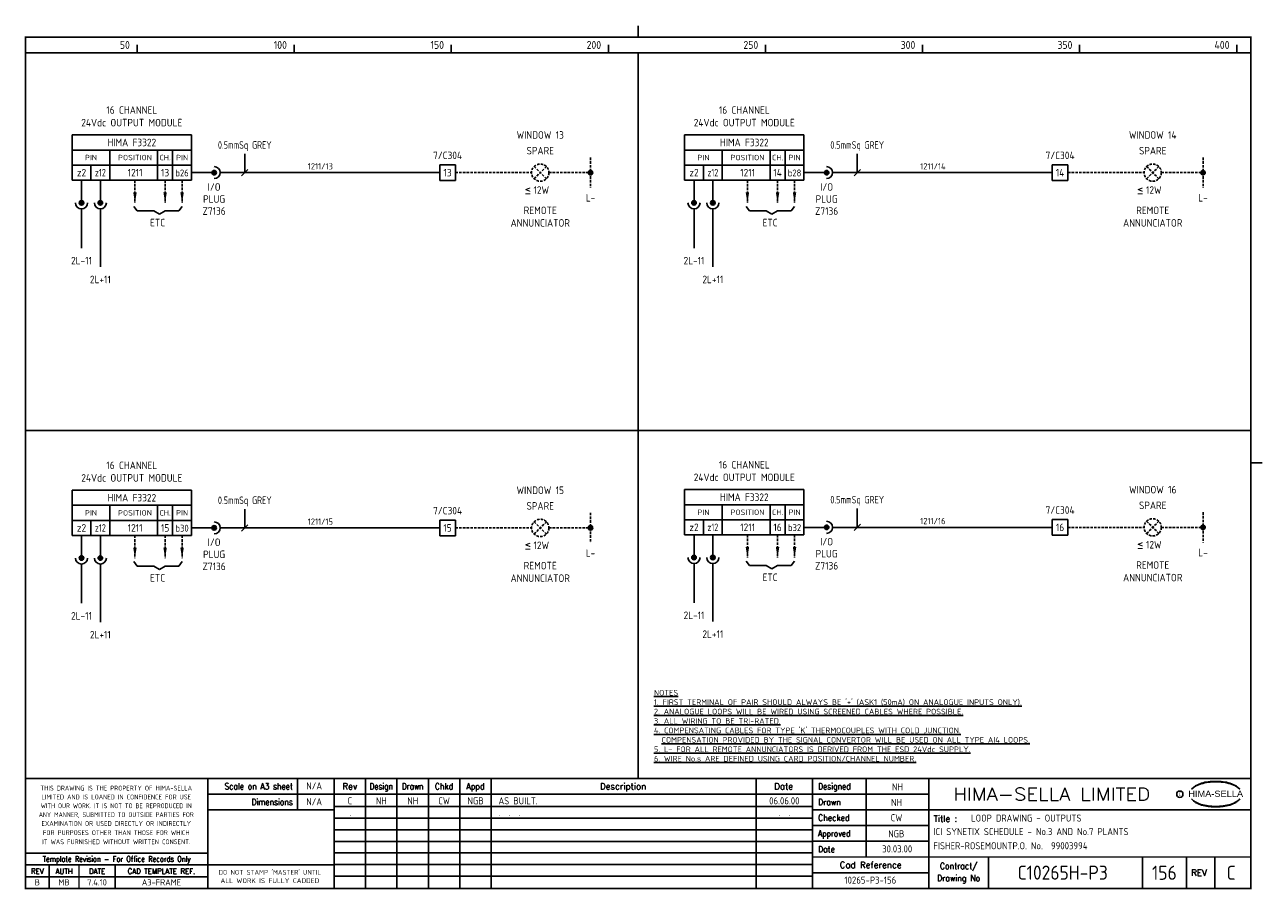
# Model space of a CAD drawing. Extents: x 14 to 408, y 0 to 275.
import ezdxf
from ezdxf.enums import TextEntityAlignment as Align

# ---------------------------------------------------------------- set-up
doc = ezdxf.new("R2010")
doc.units = 0
doc.header["$LTSCALE"] = 0.25
doc.header["$MEASUREMENT"] = 0
doc.linetypes.add('HIDDEN2', pattern=[4.7625, 3.175, -1.5875])
doc.layers.get('0').update_dxf_attribs({"color": 41, "linetype": 'CONTINUOUS'})
for name, color, linetype in [('00-DRG_FRAME', 12, 'CONTINUOUS'), ('01-DRAW', 7, 'CONTINUOUS'), ('051-TEXT', 2, 'CONTINUOUS'), ('117', 7, 'CONTINUOUS'), ('117-TEXT', 2, 'CONTINUOUS')]:
    doc.layers.add(name, color=color, linetype=linetype)
doc.styles.add('ARIAL', font='ARIAL.TTF', dxfattribs={"height": 2.5})
doc.styles.add('ISO', font='iso.shx')
doc.styles.add('ROMAND', font='ROMAND')

# ---------------------------------------------------------------- blocks, each defined once
blk = doc.blocks.new('A3-REVA')
at = {"layer": '051-TEXT', "style": 'ISO'}
for tag, p in [('DESIGNED', (292.01, 31.7)), ('A', (117.73, 27.28)), ('DES', (127.73, 27.28)), ('DRN', (137.73, 27.28)), ('CHKD', (147.73, 27.28)), ('APPD', (157.73, 27.28)), ('DATE', (256, 27.28)), ('DRAWN', (291.72, 26.77)), ('CHECKED', (291.72, 21.89)), ('APPD', (291.65, 16.79)), ('DATE', (291.92, 11.96))]:
    blk.add_attdef(tag, text='', height=2.25, dxfattribs=at).set_placement(p, align=Align.CENTER)
blk.add_attdef('DESCRIPTION', (165.03, 27.28), '', height=2.25, dxfattribs=at)
blk = doc.blocks.new('A3-REVB')
at = {"layer": '051-TEXT', "style": 'ISO'}
for tag, p in [('A', (124.85, -20.36)), ('DES', (134.85, -20.36)), ('DRN', (144.85, -20.36)), ('CHKD', (154.85, -20.36)), ('APPD', (164.85, -20.36)), ('DATE', (263.12, -20.36))]:
    blk.add_attdef(tag, text='', height=2.25, dxfattribs=at).set_placement(p, align=Align.CENTER)
blk.add_attdef('DESCRIPTION', (172.15, -20.36), '', height=2.25, dxfattribs=at)
blk = doc.blocks.new('A3-TITLE')
at = {"layer": '051-TEXT', "style": 'ISO'}
blk.add_attdef('TITLE_1', (315.46, 21.78), '', height=2.25, dxfattribs=at)
for tag, p in [('DRGNO', (376.96, 3.24)), ('REV.', (398.2, 3.24))]:
    blk.add_attdef(tag, text='', height=4.5, dxfattribs=at).set_placement(p, align=Align.CENTER)
blk = doc.blocks.new('DOT')
for radius in [0.75, 0.65, 0.55, 0.45, 0.35, 0.25, 0.15, 0.05]:
    blk.add_circle((0, 0), radius)
blk = doc.blocks.new('A3-CONTRACT')
at = {"layer": '051-TEXT', "color": 41, "style": 'ISO'}
for tag, height, p in [('SCALE', 2.25, (106.71, 31.82)), ('DIMS', 2.25, (106.71, 26.8)), ('CAD-REF', 2.25, (283.73, 1.84)), ('CONTRACT', 4.5, (344.94, 3.1))]:
    blk.add_attdef(tag, text='', height=height, dxfattribs=at).set_placement(p, align=Align.CENTER)
for tag, p in [('TITLE_2', (303.86, 17.28)), ('TITLE_3', (303.79, 12.78))]:
    blk.add_attdef(tag, p, '', height=2.25, dxfattribs=at)

msp = doc.modelspace()

# ---------------------------------------------------------------- linework, layer by layer
at = {"layer": '00-DRG_FRAME'}
for p, q in [((50, 266.5), (50, 269)), ((100, 266.5), (100, 269)), ((150, 266.5), (150, 269)), ((200, 266.5), (200, 269)), ((250, 266.5), (250, 269)), ((300, 266.5), (300, 269)), ((350, 266.5), (350, 269)), ((400, 266.5), (400, 269)), ((101.01, 35.5), (101.01, 25.5)), ((122.7, 35.5), (122.7, 0.5)), ((132.7, 0.5), (132.7, 35.5)), ((142.7, 0.5), (142.7, 35.5)), ((152.7, 35.5), (152.7, 0.5)), ((162.7, 35.5), (162.7, 0.5)), ((247, 35.5), (247, 0.5)), ((282, 35.5), (282, 10.5)), ((265, 30.5), (302, 30.5)), ((265, 26.59), (112.7, 26.59)), ((302, 25.5), (265, 25.5)), ((265, 22.89), (112.7, 22.89)), ((265, 20.5), (302, 20.5)), ((265, 19.19), (112.7, 19.19)), ((265, 15.49), (112.7, 15.49)), ((302, 15.5), (265, 15.5)), ((265, 11.79), (112.7, 11.79)), ((265, 8.09), (112.7, 8.09)), ((321, 10.5), (321, 0.5)), ((370, 10.5), (370, 0.5)), ((384, 0.5), (384, 10.5)), ((393, 10.5), (393, 0.5)), ((72.5, 4.25), (14.5, 4.25)), ((265, 4.39), (112.7, 4.39)), ((302, 5.5), (265, 5.5))]:
    msp.add_line(p, q, dxfattribs=at)
at = {"layer": '00-DRG_FRAME', "const_width": 0.5}
for points in [[(209.5, 271.5), (209.5, 275.18)], [(209.5, 271.5), (209.5, 275.18)], [(14.5, 266.5), (404.5, 266.5)], [(209.5, 35.5), (209.5, 266.5)], [(14.5, 146.31), (404.5, 146.31)], [(404.5, 136), (408.18, 136)], [(404.5, 35.5), (14.5, 35.5)], [(72.5, 0.5), (72.5, 35.5)], [(112.7, 0.5), (112.7, 35.5)], [(265, 35.5), (265, 0.5)], [(302, 0.5), (302, 35.5)], [(265, 30.5), (72.5, 30.5)], [(112.7, 25.5), (72.5, 25.5)], [(404.5, 25.5), (302, 25.5)], [(14.5, 11.75), (72.5, 11.75)], [(14.5, 8), (72.5, 8)], [(22, 0.5), (22, 8)], [(31.5, 0.5), (31.5, 8)], [(43, 0.5), (43, 8)], [(112.7, 8), (72.5, 8)], [(265, 10.5), (404.5, 10.5)]]:
    msp.add_lwpolyline(points, dxfattribs=at)
msp.add_lwpolyline([(14.5, 0.5), (404.5, 0.5), (404.5, 271.5), (14.5, 271.5)], close=True, dxfattribs=at)
at = {"layer": '00-DRG_FRAME', "color": 3}
msp.add_circle((381.88, 30.5), 1, dxfattribs=at)
for centre, radius, start, end in [((390.6, 26.83), 7.24, 106.0532, 133.5024), ((390.88, 27.01), 7.3, 130.419, 136.057), ((390.11, 28.1), 5.98, 122.244, 131.6154), ((389.75, 28.78), 5.21, 111.8206, 122.8668), ((391.78, 24.7), 9.76, 107.5931, 113.9452), ((393.1, 18.5), 15.94, 89.2698, 106.3911), ((392.1, 23.52), 10.99, 96.0146, 107.3203), ((393.29, 16.31), 18.28, 92.8917, 97.3734), ((393.24, 18.86), 15.73, 89.7805, 93.1738), ((393.36, 18.86), 15.73, 86.8262, 90.2195), ((393.51, 18.5), 15.94, 73.6089, 90.7302), ((393.31, 16.31), 18.28, 82.6266, 87.1083), ((394.51, 23.52), 10.99, 72.6797, 83.9854), ((394.83, 24.7), 9.76, 66.0548, 72.4069), ((396, 26.83), 7.24, 46.4976, 73.9468), ((396.85, 28.78), 5.21, 57.1332, 68.1794), ((396.49, 28.1), 5.98, 48.3846, 57.756), ((395.73, 27.01), 7.3, 43.943, 49.581), ((390.88, 34.04), 7.3, 223.943, 229.581), ((390.6, 34.23), 7.24, 226.4976, 253.9468), ((390.11, 32.96), 5.98, 228.3846, 237.756), ((389.75, 32.28), 5.21, 237.1332, 248.1794), ((396, 34.23), 7.24, 286.0532, 313.5024), ((396.85, 32.28), 5.21, 291.8206, 302.8668), ((396.49, 32.96), 5.98, 302.244, 311.6154), ((395.73, 34.04), 7.3, 310.419, 316.057), ((391.78, 36.36), 9.76, 246.0548, 252.4069), ((393.1, 42.56), 15.94, 253.6089, 270.7302), ((392.1, 37.54), 10.99, 252.6797, 263.9854), ((393.29, 44.75), 18.28, 262.6266, 267.1083), ((393.24, 42.19), 15.73, 266.8262, 270.2195), ((393.51, 42.56), 15.94, 269.2698, 286.3911), ((393.36, 42.19), 15.73, 269.7805, 273.1738), ((393.31, 44.75), 18.28, 272.8917, 277.3734), ((394.51, 37.54), 10.99, 276.0146, 287.3203), ((394.83, 36.36), 9.76, 287.5931, 293.9452)]:
    msp.add_arc(centre, radius, start, end, dxfattribs=at)
at = {"layer": '117'}
for p, q in [((29.32, 240.36), (29.32, 225.96)), ((67.32, 240.36), (29.32, 240.36)), ((67.32, 240.36), (67.32, 225.96)), ((224.26, 240.36), (224.26, 225.96)), ((262.26, 240.36), (224.26, 240.36)), ((262.26, 240.36), (262.26, 225.96)), ((67.32, 235.56), (29.32, 235.56)), ((41.32, 235.56), (41.32, 225.96)), ((56.52, 235.56), (56.52, 225.96)), ((61.32, 235.56), (61.32, 225.96)), ((262.26, 235.56), (224.26, 235.56)), ((236.26, 235.56), (236.26, 225.96)), ((251.46, 235.56), (251.46, 225.96)), ((256.26, 235.56), (256.26, 225.96)), ((67.32, 230.76), (29.32, 230.76)), ((35.32, 230.76), (35.32, 225.96)), ((146.32, 230.86), (146.32, 225.86)), ((151.32, 230.86), (146.32, 230.86)), ((151.32, 225.86), (151.32, 230.86)), ((262.26, 230.76), (224.26, 230.76)), ((230.26, 230.76), (230.26, 225.96)), ((341.26, 230.86), (341.26, 225.86)), ((346.26, 230.86), (341.26, 230.86)), ((346.26, 225.86), (346.26, 230.86)), ((67.32, 225.96), (29.32, 225.96)), ((32.32, 225.96), (32.32, 218.76)), ((38.32, 225.96), (38.32, 218.76)), ((67.32, 228.36), (74.52, 228.36)), ((76.44, 228.36), (146.32, 228.36)), ((151.32, 225.86), (146.32, 225.86)), ((262.26, 225.96), (224.26, 225.96)), ((227.26, 225.96), (227.26, 218.76)), ((233.26, 225.96), (233.26, 218.76)), ((262.26, 228.36), (269.46, 228.36)), ((271.38, 228.36), (341.26, 228.36)), ((346.26, 225.86), (341.26, 225.86)), ((32.32, 216.84), (32.32, 204.36)), ((38.32, 216.84), (38.32, 198.36)), ((48.92, 217.62), (50, 216.18)), ((64.32, 217.62), (63.24, 216.18)), ((227.26, 216.84), (227.26, 204.36)), ((233.26, 216.84), (233.26, 198.36)), ((243.86, 217.62), (244.94, 216.18)), ((259.26, 217.62), (258.18, 216.18)), ((50, 216.18), (55.32, 216.18)), ((55.32, 216.18), (57.12, 215.1)), ((58.92, 216.18), (57.12, 215.1)), ((63.24, 216.18), (58.92, 216.18)), ((244.94, 216.18), (250.26, 216.18)), ((250.26, 216.18), (252.06, 215.1)), ((253.86, 216.18), (252.06, 215.1)), ((258.18, 216.18), (253.86, 216.18)), ((67.32, 127.27), (29.32, 127.27)), ((29.32, 127.27), (29.32, 112.87)), ((67.32, 127.27), (67.32, 112.87)), ((262.26, 127.45), (224.26, 127.45)), ((224.26, 127.45), (224.26, 113.05)), ((262.26, 127.45), (262.26, 113.05)), ((67.32, 122.47), (29.32, 122.47)), ((41.32, 122.47), (41.32, 112.87)), ((56.52, 122.47), (56.52, 112.87)), ((61.32, 122.47), (61.32, 112.87)), ((262.26, 122.65), (224.26, 122.65)), ((236.26, 122.65), (236.26, 113.05)), ((251.46, 122.65), (251.46, 113.05)), ((256.26, 122.65), (256.26, 113.05)), ((67.32, 117.67), (29.32, 117.67)), ((35.32, 117.67), (35.32, 112.87)), ((67.32, 115.27), (74.52, 115.27)), ((76.44, 115.27), (146.32, 115.27)), ((146.32, 117.77), (146.32, 112.77)), ((151.32, 117.77), (146.32, 117.77)), ((151.32, 112.77), (151.32, 117.77)), ((262.26, 117.85), (224.26, 117.85)), ((230.26, 117.85), (230.26, 113.05)), ((262.26, 115.45), (269.46, 115.45)), ((271.38, 115.45), (341.26, 115.45)), ((346.26, 117.95), (341.26, 117.95)), ((341.26, 117.95), (341.26, 112.95)), ((346.26, 112.95), (346.26, 117.95)), ((67.32, 112.87), (29.32, 112.87)), ((32.32, 112.87), (32.32, 105.67)), ((38.32, 112.87), (38.32, 105.67)), ((151.32, 112.77), (146.32, 112.77)), ((262.26, 113.05), (224.26, 113.05)), ((227.26, 113.05), (227.26, 105.85)), ((233.26, 113.05), (233.26, 105.85)), ((346.26, 112.95), (341.26, 112.95)), ((32.32, 103.75), (32.32, 91.27)), ((38.32, 103.75), (38.32, 85.27)), ((48.92, 104.53), (50, 103.09)), ((50, 103.09), (55.32, 103.09)), ((55.32, 103.09), (57.12, 102.01)), ((58.92, 103.09), (57.12, 102.01)), ((63.24, 103.09), (58.92, 103.09)), ((64.32, 104.53), (63.24, 103.09)), ((227.26, 103.93), (227.26, 91.45)), ((233.26, 103.93), (233.26, 85.45)), ((243.86, 104.71), (244.94, 103.27)), ((244.94, 103.27), (250.26, 103.27)), ((250.26, 103.27), (252.06, 102.19)), ((253.86, 103.27), (252.06, 102.19)), ((258.18, 103.27), (253.86, 103.27)), ((259.26, 104.71), (258.18, 103.27))]:
    msp.add_line(p, q, dxfattribs=at)
at = {"layer": '117', "color": 3}
for p, q in [((84.27, 228.36), (84.27, 234.36)), ((279.21, 228.36), (279.21, 234.36)), ((83.27, 227.36), (85.27, 229.36)), ((278.21, 227.36), (280.21, 229.36)), ((84.27, 115.27), (84.27, 121.27)), ((279.21, 115.45), (279.21, 121.45)), ((83.27, 114.27), (85.27, 116.27)), ((278.21, 114.45), (280.21, 116.45))]:
    msp.add_line(p, q, dxfattribs=at)
at = {"layer": '117', "linetype": 'HIDDEN2'}
for p, q in [((194.32, 233.16), (194.32, 223.56)), ((389.26, 233.16), (389.26, 223.56)), ((176.37, 226.42), (180.26, 230.31)), ((176.37, 230.31), (180.26, 226.42)), ((371.32, 230.31), (375.21, 226.42)), ((371.32, 226.42), (375.21, 230.31)), ((49.32, 225.96), (49.32, 218.76)), ((58.92, 225.96), (58.92, 218.76)), ((64.32, 225.96), (64.32, 218.76)), ((151.32, 228.36), (175.57, 228.36)), ((181.07, 228.36), (194.32, 228.36)), ((244.26, 225.96), (244.26, 218.76)), ((253.86, 225.96), (253.86, 218.76)), ((259.26, 225.96), (259.26, 218.76)), ((346.26, 228.36), (370.51, 228.36)), ((376.01, 228.36), (389.26, 228.36)), ((194.32, 120.07), (194.32, 110.47)), ((389.26, 120.25), (389.26, 110.65)), ((151.32, 115.27), (175.57, 115.27)), ((176.37, 117.21), (180.26, 113.32)), ((176.37, 113.32), (180.26, 117.21)), ((181.07, 115.27), (194.32, 115.27)), ((346.26, 115.45), (370.51, 115.45)), ((371.32, 113.5), (375.21, 117.39)), ((371.32, 117.39), (375.21, 113.5)), ((376.01, 115.45), (389.26, 115.45)), ((49.32, 112.87), (49.32, 105.67)), ((58.92, 112.87), (58.92, 105.67)), ((64.32, 112.87), (64.32, 105.67)), ((244.26, 113.05), (244.26, 105.85)), ((253.86, 113.05), (253.86, 105.85)), ((259.26, 113.05), (259.26, 105.85))]:
    msp.add_line(p, q, dxfattribs=at)
at = {"layer": '117'}
for centre, radius in [((74.52, 228.36), 0.72), ((74.52, 228.36), 0.624), ((74.52, 228.36), 0.528), ((74.52, 228.36), 0.432), ((74.52, 228.36), 0.336), ((269.46, 228.36), 0.72), ((269.46, 228.36), 0.624), ((269.46, 228.36), 0.528), ((269.46, 228.36), 0.432), ((269.46, 228.36), 0.336), ((74.52, 228.36), 0.24), ((74.52, 228.36), 0.144), ((74.52, 228.36), 0.048), ((269.46, 228.36), 0.24), ((269.46, 228.36), 0.144), ((269.46, 228.36), 0.048), ((32.32, 218.76), 0.72), ((32.32, 218.76), 0.624), ((32.32, 218.76), 0.528), ((32.32, 218.76), 0.432), ((32.32, 218.76), 0.336), ((32.32, 218.76), 0.24), ((32.32, 218.76), 0.144), ((32.32, 218.76), 0.048), ((38.32, 218.76), 0.72), ((38.32, 218.76), 0.624), ((38.32, 218.76), 0.528), ((38.32, 218.76), 0.432), ((38.32, 218.76), 0.336), ((38.32, 218.76), 0.24), ((38.32, 218.76), 0.144), ((38.32, 218.76), 0.048), ((227.26, 218.76), 0.72), ((227.26, 218.76), 0.624), ((227.26, 218.76), 0.528), ((227.26, 218.76), 0.432), ((227.26, 218.76), 0.336), ((227.26, 218.76), 0.24), ((227.26, 218.76), 0.144), ((227.26, 218.76), 0.048), ((233.26, 218.76), 0.72), ((233.26, 218.76), 0.624), ((233.26, 218.76), 0.528), ((233.26, 218.76), 0.432), ((233.26, 218.76), 0.336), ((233.26, 218.76), 0.24), ((233.26, 218.76), 0.144), ((233.26, 218.76), 0.048), ((74.52, 115.27), 0.72), ((74.52, 115.27), 0.624), ((74.52, 115.27), 0.528), ((74.52, 115.27), 0.432), ((74.52, 115.27), 0.336), ((74.52, 115.27), 0.24), ((74.52, 115.27), 0.144), ((74.52, 115.27), 0.048), ((269.46, 115.45), 0.72), ((269.46, 115.45), 0.624), ((269.46, 115.45), 0.528), ((269.46, 115.45), 0.432), ((269.46, 115.45), 0.336), ((269.46, 115.45), 0.24), ((269.46, 115.45), 0.144), ((269.46, 115.45), 0.048), ((227.26, 105.85), 0.72), ((227.26, 105.85), 0.624), ((233.26, 105.85), 0.72), ((233.26, 105.85), 0.624), ((32.32, 105.67), 0.72), ((32.32, 105.67), 0.624), ((32.32, 105.67), 0.528), ((32.32, 105.67), 0.432), ((32.32, 105.67), 0.336), ((32.32, 105.67), 0.24), ((32.32, 105.67), 0.144), ((32.32, 105.67), 0.048), ((38.32, 105.67), 0.72), ((38.32, 105.67), 0.624), ((38.32, 105.67), 0.528), ((38.32, 105.67), 0.432), ((38.32, 105.67), 0.336), ((38.32, 105.67), 0.24), ((38.32, 105.67), 0.144), ((38.32, 105.67), 0.048), ((227.26, 105.85), 0.528), ((227.26, 105.85), 0.432), ((227.26, 105.85), 0.336), ((227.26, 105.85), 0.24), ((227.26, 105.85), 0.144), ((227.26, 105.85), 0.048), ((233.26, 105.85), 0.528), ((233.26, 105.85), 0.432), ((233.26, 105.85), 0.336), ((233.26, 105.85), 0.24), ((233.26, 105.85), 0.144), ((233.26, 105.85), 0.048)]:
    msp.add_circle(centre, radius, dxfattribs=at)
at = {"layer": '117', "linetype": 'HIDDEN2'}
for centre in [(178.32, 228.36), (373.26, 228.36), (178.32, 115.27), (373.26, 115.45)]:
    msp.add_circle(centre, 2.75, dxfattribs=at)
at = {"layer": '117'}
for centre, start, end in [((74.52, 228.36), 270, 90), ((269.46, 228.36), 270, 90), ((32.32, 218.76), 180, 0), ((38.32, 218.76), 180, 0), ((227.26, 218.76), 180, 0), ((233.26, 218.76), 180, 0), ((74.52, 115.27), 270, 90), ((269.46, 115.45), 270, 90), ((32.32, 105.67), 180, 0), ((38.32, 105.67), 180, 0), ((227.26, 105.85), 180, 0), ((233.26, 105.85), 180, 0)]:
    msp.add_arc(centre, 1.92, start, end, dxfattribs=at)
for points in [[(49.88, 222.12), (48.76, 222.12), (49.32, 218.76)], [(59.48, 222.12), (58.36, 222.12), (58.92, 218.76)], [(64.88, 222.12), (63.76, 222.12), (64.32, 218.76)], [(244.82, 222.12), (243.7, 222.12), (244.26, 218.76)], [(254.42, 222.12), (253.3, 222.12), (253.86, 218.76)], [(259.82, 222.12), (258.7, 222.12), (259.26, 218.76)], [(49.88, 109.03), (48.76, 109.03), (49.32, 105.67)], [(59.48, 109.03), (58.36, 109.03), (58.92, 105.67)], [(64.88, 109.03), (63.76, 109.03), (64.32, 105.67)], [(244.82, 109.21), (243.7, 109.21), (244.26, 105.85)], [(254.42, 109.21), (253.3, 109.21), (253.86, 105.85)], [(259.82, 109.21), (258.7, 109.21), (259.26, 105.85)]]:
    msp.add_solid(points, dxfattribs=at)

# ---------------------------------------------------------------- block references
at = {"layer": '00-DRG_FRAME'}
for name, p, values in [('A3-CONTRACT', (-0.35, 0.19), {'TITLE_2': 'ICI SYNETIX SCHEDULE - No.3 AND No.7 PLANTS', 'TITLE_3': 'FISHER-ROSEMOUNTP.O. No.  99003994', 'CAD-REF': '10265-P3-156', 'CONTRACT': 'C10265H-P3', 'SCALE': 'N/A', 'DIMS': 'N/A'}), ('A3-REVB', (-7, 43.98), {'A': '.', 'DESCRIPTION': '.  .  .', 'DATE': '.  .'}), ('A3-TITLE', (0, 0), {'TITLE_1': 'LOOP DRAWING - OUTPUTS', 'DRGNO': '156', 'REV.': 'C'})]:
    msp.add_blockref(name, p, dxfattribs=at).add_auto_attribs(values)
ref = msp.add_blockref('A3-REVA', (0, 0), dxfattribs=at)
ref.add_attrib('A', 'C', dxfattribs={"layer": '051-TEXT', "height": 2.25, "style": 'ISO'}).set_placement((117.73, 27.28), align=Align.CENTER)
ref.add_attrib('DES', 'NH', dxfattribs={"layer": '051-TEXT', "height": 2.25, "style": 'ISO'}).set_placement((127.73, 27.28), align=Align.CENTER)
ref.add_attrib('DRN', 'NH', dxfattribs={"layer": '051-TEXT', "height": 2.25, "style": 'ISO'}).set_placement((137.73, 27.28), align=Align.CENTER)
ref.add_attrib('CHKD', 'CW', dxfattribs={"layer": '051-TEXT', "height": 2.25, "style": 'ISO'}).set_placement((147.73, 27.28), align=Align.CENTER)
ref.add_attrib('APPD', 'NGB', dxfattribs={"layer": '051-TEXT', "height": 2.25, "style": 'ISO'}).set_placement((157.73, 27.28), align=Align.CENTER)
ref.add_attrib('DESCRIPTION', 'AS BUILT.', (165.03, 27.28), dxfattribs={"layer": '051-TEXT', "height": 2.25, "style": 'ISO'})
ref.add_attrib('DATE', '06.06.00', dxfattribs={"layer": '051-TEXT', "height": 2.25, "style": 'ISO'}).set_placement((256, 27.28), align=Align.CENTER)
ref.add_attrib('DESIGNED', 'NH', dxfattribs={"layer": '051-TEXT', "height": 2.25, "style": 'ISO'}).set_placement((292.01, 31.7), align=Align.CENTER)
ref.add_attrib('DRAWN', 'NH', dxfattribs={"layer": '051-TEXT', "height": 2.25, "style": 'ISO'}).set_placement((291.72, 26.77), align=Align.CENTER)
ref.add_attrib('CHECKED', 'CW', dxfattribs={"layer": '051-TEXT', "height": 2.25, "style": 'ISO'}).set_placement((291.72, 21.89), align=Align.CENTER)
ref.add_attrib('APPD', 'NGB', dxfattribs={"layer": '051-TEXT', "height": 2.25, "style": 'ISO'}).set_placement((291.65, 16.79), align=Align.CENTER)
ref.add_attrib('DATE', '30.03.00', dxfattribs={"layer": '051-TEXT', "height": 2.25, "style": 'ISO'}).set_placement((291.92, 11.96), align=Align.CENTER)
at = {"layer": '117', "linetype": 'HIDDEN2', "xscale": 0.9600000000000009, "yscale": 0.9599999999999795, "zscale": 0.96}
for p in [(194.32, 228.36), (389.26, 228.36), (194.32, 115.27), (389.26, 115.45)]:
    msp.add_blockref('DOT', p, dxfattribs=at)

# ---------------------------------------------------------------- texts
at = {"layer": '00-DRG_FRAME', "style": 'ISO'}
for s, p in [('50', (47.69, 267.75)), ('100', (97.69, 267.75)), ('150', (147.69, 267.75)), ('200', (197.69, 267.75)), ('250', (247.69, 267.75)), ('300', (297.69, 267.75)), ('350', (347.69, 267.75)), ('400', (397.69, 267.75))]:
    msp.add_text(s, height=2.5, dxfattribs=at).set_placement(p, align=Align.RIGHT)
at = {"layer": '00-DRG_FRAME', "color": 3, "style": 'ISO'}
for s, width, p in [('THIS DRAWING IS THE PROPERTY OF HIMA-SELLA', 0.9, (43.36, 32.44)), ("DO NOT STAMP 'MASTER' UNTIL", 0.95, (92.25, 5.79))]:
    msp.add_text(s, height=1.53, dxfattribs=dict(at, width=width)).set_placement(p, align=Align.MIDDLE)
at = {"layer": '00-DRG_FRAME', "color": 4, "style": 'ROMAND', "width": 0.87}
for s, p in [('Scale on A3 sheet', (99.54, 32)), ('Dimensions', (99.54, 27.01))]:
    msp.add_text(s, height=2, dxfattribs=at).set_placement(p, align=Align.RIGHT)
at = {"layer": '00-DRG_FRAME', "color": 4, "style": 'ROMAND'}
for s, p in [('Rev', (117.7, 32)), ('Description', (204.69, 32)), ('Date', (255.79, 32))]:
    msp.add_text(s, height=2, dxfattribs=at).set_placement(p, align=Align.CENTER)
for s, width, p in [('Design', 0.85, (127.7, 32)), ('Drawn', 0.85, (137.7, 32)), ('Chkd', 0.9, (147.7, 32)), ('Appd', 0.9, (157.7, 32))]:
    msp.add_text(s, height=2, dxfattribs=dict(at, width=width)).set_placement(p, align=Align.CENTER)
for s, width, p in [('Designed', 0.87, (266.75, 32)), ('Drawn', 0.9, (266.75, 27)), ('Checked', 0.9, (266.75, 22)), ('Approved', 0.85, (266.75, 17)), ('Date', 0.9, (266.75, 12))]:
    msp.add_text(s, height=2, dxfattribs=dict(at, width=width)).set_placement(p)
at = {"layer": '00-DRG_FRAME', "style": 'ROMAND', "width": 1.15}
msp.add_text('HIMA-SELLA LIMITED', height=4, dxfattribs=at).set_placement((341.1, 30.5), align=Align.MIDDLE)
at = {"layer": '00-DRG_FRAME', "style": 'ARIAL', "width": 1.05}
msp.add_text('HIMA-SELLA', height=2, dxfattribs=at).set_placement((393.3, 29.63), align=Align.CENTER)
at = {"layer": '00-DRG_FRAME', "color": 3, "style": 'ISO'}
for s, width, p in [('LIMITED AND IS LOANED IN CONFIDENCE FOR USE', 0.9, (43.36, 29.62)), ('WITH OUR WORK. IT IS NOT TO BE REPRODUCED IN', 0.87, (43.36, 26.81)), ('ANY MANNER, SUBMITTED TO OUTSIDE PARTIES FOR', 0.87, (43.36, 23.99)), ('EXAMINATION OR USED DIRECTLY OR INDIRECTLY', 0.9, (43.36, 21.18)), ('IT WAS FURNISHED WITHOUT WRITTEN CONSENT.', 0.9, (43.36, 15.35)), ('FOR PURPOSES OTHER THAN THOSE FOR WHICH', 0.9, (43.36, 18.27))]:
    msp.add_text(s, height=1.53, dxfattribs=dict(at, width=width)).set_placement(p, align=Align.MIDDLE_CENTER)
at = {"layer": '00-DRG_FRAME', "color": 3, "style": 'ISO', "width": 0.9}
msp.add_text('C', height=1, dxfattribs=at).set_placement((381.84, 30), align=Align.CENTER)
at = {"layer": '00-DRG_FRAME', "color": 4, "style": 'ROMAND'}
msp.add_text('Title :', height=2, dxfattribs=at).set_placement((303.5, 21.75))
for s, height, width, p in [('Template Revision - For Office Records Only', 1.8, 0.85, (43.5, 9.62)), ('Contract/', 2, 0.9, (311.5, 7.5)), ('REV', 1.8, 0.9, (18.25, 6)), ('AUTH', 1.8, 0.9, (26.75, 6)), ('DATE', 1.8, 0.9, (37.25, 6)), ('CAD TEMPLATE REF.', 1.8, 0.9, (57.75, 6)), ('Drawing No', 2, 0.9, (311.5, 3.5))]:
    msp.add_text(s, height=height, dxfattribs=dict(at, width=width)).set_placement(p, align=Align.MIDDLE)
for s, p in [('Cad Reference', (283.5, 8)), ('REV', (388, 5.5))]:
    msp.add_text(s, height=2, dxfattribs=at).set_placement(p, align=Align.MIDDLE)
at = {"layer": '00-DRG_FRAME', "color": 41, "style": 'ISO'}
for s, p in [('B', (18.25, 1.45)), ('MB', (26.75, 1.45)), ('7.4.10', (37.25, 1.45)), ('A3-FRAME', (57.75, 1.45))]:
    msp.add_text(s, height=2, dxfattribs=at).set_placement(p, align=Align.CENTER)
at = {"layer": '00-DRG_FRAME', "color": 3, "style": 'ISO'}
msp.add_text('ALL WORK IS FULLY CADDED', height=1.53, dxfattribs=at).set_placement((92.25, 2.98), align=Align.MIDDLE_CENTER)
at = {"layer": '01-DRAW', "insert": (214.51, 63.71), "char_height": 1.8, "width": 133.83, "attachment_point": 1, "style": 'ISO'}
msp.add_mtext("{\\Fiso.shx;\\LNOTES\\P1. FIRST TERMINAL OF PAIR SHOULD ALWAYS BE '+' (ASK1 (50mA) ON ANALOGUE INPUTS ONLY).\\P2. ANALOGUE LOOPS WILL BE WIRED USING SCREENED CABLES WHERE POSSIBLE.\\P3. ALL WIRING TO BE TRI-RATED.\\P4. COMPENSATING CABLES FOR TYPE 'K' THERMOCOUPLES WITH COLD JUNCTION.\\P  COMPENSATION PROVIDED BY THE SIGNAL CONVERTOR WILL BE USED ON ALL TYPE AI4 LOOPS.\\P5. L- FOR ALL REMOTE ANNUNCIATORS IS DERIVED FROM THE ESD 24Vdc SUPPLY.\\P6. WIRE No.s ARE DEFINED USING CARD POSITION/CHANNEL NUMBER.}", dxfattribs=at)
at = {"layer": '117-TEXT', "style": 'ISO'}
for s, height, p in [('16 CHANNEL', 2.4, (48.32, 247.08)), ('16 CHANNEL', 2.4, (243.26, 247.08)), ('24Vdc OUTPUT MODULE', 2.4, (48.32, 243.08)), ('24Vdc OUTPUT MODULE', 2.4, (243.26, 243.08)), ('HIMA F3322', 2.4, (48.32, 236.76)), ('HIMA F3322', 2.4, (243.26, 236.76)), ('PIN', 1.728, (35.32, 232.3)), ('POSITION', 1.728, (49.32, 232.3)), ('CH.', 1.728, (58.92, 232.3)), ('PIN', 1.73, (64.32, 232.3)), ('PIN', 1.728, (230.26, 232.3)), ('POSITION', 1.728, (244.26, 232.3)), ('CH.', 1.728, (253.86, 232.3)), ('PIN', 1.73, (259.26, 232.3)), ('z2', 2.4, (32.32, 227.16)), ('1211', 2.4, (49.37, 227.16)), ('13', 2.4, (58.92, 227.16)), ('b26', 2.2, (64.32, 227.16)), ('z2', 2.4, (227.26, 227.16)), ('1211', 2.4, (244.32, 227.16)), ('14', 2.4, (253.86, 227.16)), ('b28', 2.2, (259.26, 227.16)), ('I/O', 2.4, (74.52, 222.6)), ('I/O', 2.4, (269.46, 222.6)), ('PLUG', 2.4, (74.52, 218.76)), ('PLUG', 2.4, (269.46, 218.76)), ('Z7136', 2.4, (74.52, 214.92)), ('Z7136', 2.4, (269.46, 214.92)), ('ETC', 2.4, (56.52, 211.26)), ('ETC', 2.4, (251.46, 211.26)), ('16 CHANNEL', 2.4, (48.32, 133.99)), ('16 CHANNEL', 2.4, (243.26, 134.17)), ('24Vdc OUTPUT MODULE', 2.4, (48.32, 129.99)), ('24Vdc OUTPUT MODULE', 2.4, (243.26, 130.17)), ('HIMA F3322', 2.4, (243.26, 123.85)), ('HIMA F3322', 2.4, (48.32, 123.67)), ('PIN', 1.728, (35.32, 119.2)), ('POSITION', 1.728, (49.32, 119.2)), ('CH.', 1.728, (58.92, 119.2)), ('PIN', 1.73, (64.32, 119.21)), ('PIN', 1.728, (230.26, 119.38)), ('POSITION', 1.728, (244.26, 119.38)), ('CH.', 1.728, (253.86, 119.38)), ('PIN', 1.73, (259.26, 119.39)), ('z2', 2.4, (32.32, 114.07)), ('1211', 2.4, (49.37, 114.07)), ('15', 2.4, (58.92, 114.07)), ('b30', 2.2, (64.32, 114.07)), ('z2', 2.4, (227.26, 114.25)), ('1211', 2.4, (244.32, 114.25)), ('16', 2.4, (253.86, 114.25)), ('b32', 2.2, (259.26, 114.25)), ('I/O', 2.4, (74.52, 109.51)), ('I/O', 2.4, (269.46, 109.69)), ('PLUG', 2.4, (74.52, 105.67)), ('PLUG', 2.4, (269.46, 105.85)), ('Z7136', 2.4, (74.52, 101.83)), ('Z7136', 2.4, (269.46, 102.01)), ('ETC', 2.4, (56.52, 98.17)), ('ETC', 2.4, (251.46, 98.35))]:
    msp.add_text(s, height=height, dxfattribs=at).set_placement(p, align=Align.CENTER)
for s, p in [('WINDOW 13', (178.32, 240.36)), ('WINDOW 14', (373.26, 240.36)), ('SPARE', (178.32, 235.36)), ('SPARE', (373.26, 235.36)), ('7/C304', (148.82, 233.86)), ('7/C304', (343.76, 233.86)), ('13', (148.82, 228.36)), ('14', (343.76, 228.36)), ('L-', (194.32, 220.36)), ('L-', (389.26, 220.36)), ('REMOTE', (178.32, 216.36)), ('REMOTE', (373.26, 216.36)), ('ANNUNCIATOR', (178.32, 212.36)), ('ANNUNCIATOR', (373.26, 212.36)), ('2L-11', (32.32, 200.36)), ('2L-11', (227.26, 200.36)), ('2L+11', (38.32, 194.36)), ('2L+11', (233.26, 194.36)), ('WINDOW 15', (178.32, 127.27)), ('WINDOW 16', (373.26, 127.45)), ('7/C304', (148.82, 120.77)), ('SPARE', (178.32, 122.27)), ('7/C304', (343.76, 120.95)), ('SPARE', (373.26, 122.45)), ('15', (148.82, 115.27)), ('16', (343.76, 115.45)), ('L-', (194.32, 107.27)), ('L-', (389.26, 107.45)), ('REMOTE', (178.32, 103.27)), ('REMOTE', (373.26, 103.45)), ('ANNUNCIATOR', (178.32, 99.27)), ('ANNUNCIATOR', (373.26, 99.45)), ('2L-11', (32.32, 87.27)), ('2L-11', (227.26, 87.45)), ('2L+11', (38.32, 81.27)), ('2L+11', (233.26, 81.45))]:
    msp.add_text(s, height=2.4, dxfattribs=at).set_placement(p, align=Align.MIDDLE)
for s, width, p in [('0.5mmSq GREY', 0.85, (84.27, 235.97)), ('0.5mmSq GREY', 0.85, (279.21, 235.97)), ('z12', 0.8, (38.32, 227.16)), ('z12', 0.8, (233.26, 227.16)), ('0.5mmSq GREY', 0.85, (84.27, 122.88)), ('0.5mmSq GREY', 0.85, (279.21, 123.06)), ('z12', 0.8, (38.32, 114.07)), ('z12', 0.8, (233.26, 114.25))]:
    msp.add_text(s, height=2.4, dxfattribs=dict(at, width=width)).set_placement(p, align=Align.CENTER)
at = {"layer": '117-TEXT', "color": 3, "style": 'ISO'}
for s, p in [('1211/13', (104.32, 230.36)), ('1211/14', (299.26, 230.36)), ('1211/15', (104.32, 117.27)), ('1211/16', (299.26, 117.45))]:
    msp.add_text(s, height=2, dxfattribs=at).set_placement(p, align=Align.MIDDLE_LEFT)
at = {"layer": '117-TEXT', "style": 'ISO'}
for s, height, p in [('<', 3.36, (173.32, 221.63)), ('-', 3.36, (173.32, 220.27)), ('12W', 2.4, (176.18, 221.62)), ('<', 3.36, (368.26, 221.63)), ('-', 3.36, (368.26, 220.27)), ('12W', 2.4, (371.12, 221.62)), ('<', 3.36, (173.32, 108.54)), ('12W', 2.4, (176.18, 108.53)), ('<', 3.36, (368.26, 108.72)), ('12W', 2.4, (371.12, 108.71)), ('-', 3.36, (173.32, 107.18)), ('-', 3.36, (368.26, 107.36))]:
    msp.add_text(s, height=height, dxfattribs=at).set_placement(p)

doc.saveas('drawing.dxf')
